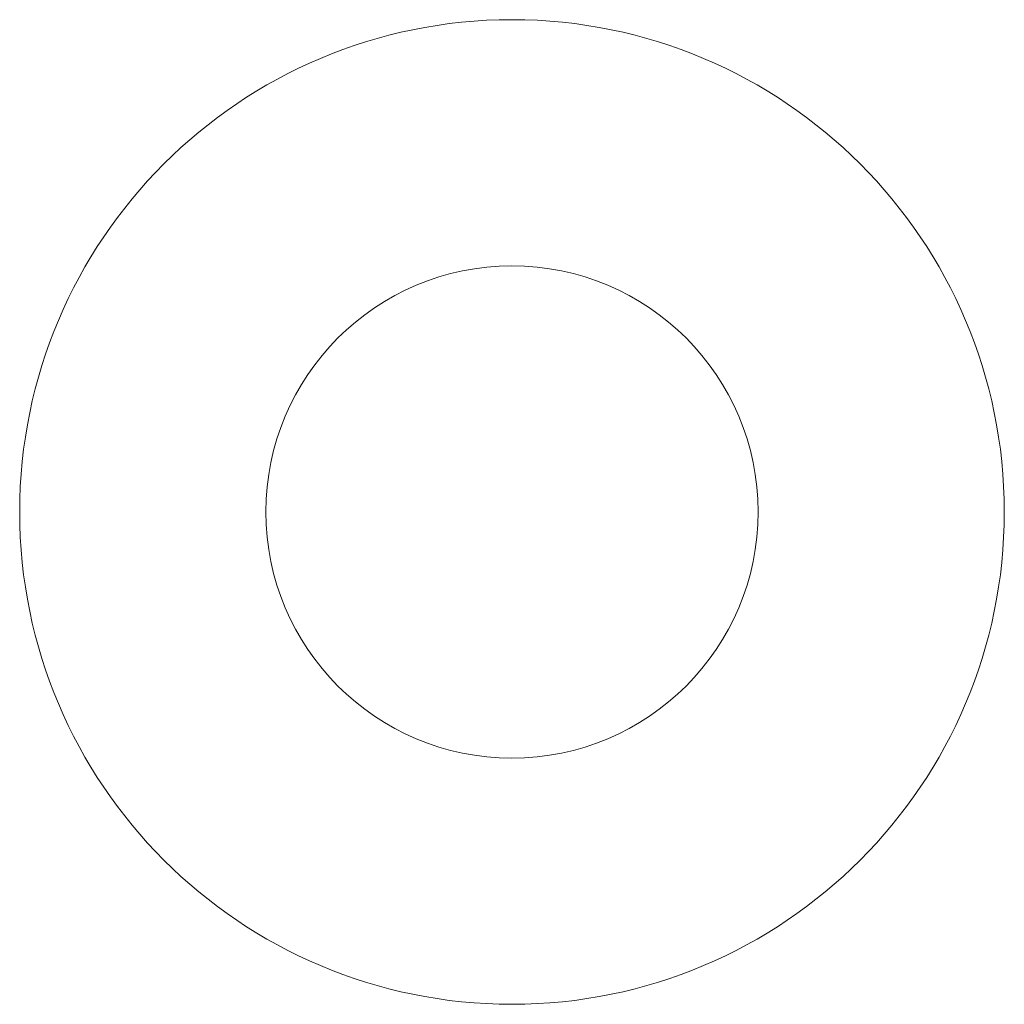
# Model space of a CAD drawing. Header units: millimetres. Extents: x 117.2 to 167.2, y 80.2 to 130.2.
import ezdxf

# ---------------------------------------------------------------- set-up
doc = ezdxf.new("R2010")
doc.units = ezdxf.units.MM

msp = doc.modelspace()

# ---------------------------------------------------------------- linework, layer by layer
at = {"color": 7, "linetype": 'Continuous', "lineweight": 15}
for radius in [25, 12.5]:
    msp.add_circle((142.248, 105.206), radius, dxfattribs=at)

doc.saveas('drawing.dxf')
